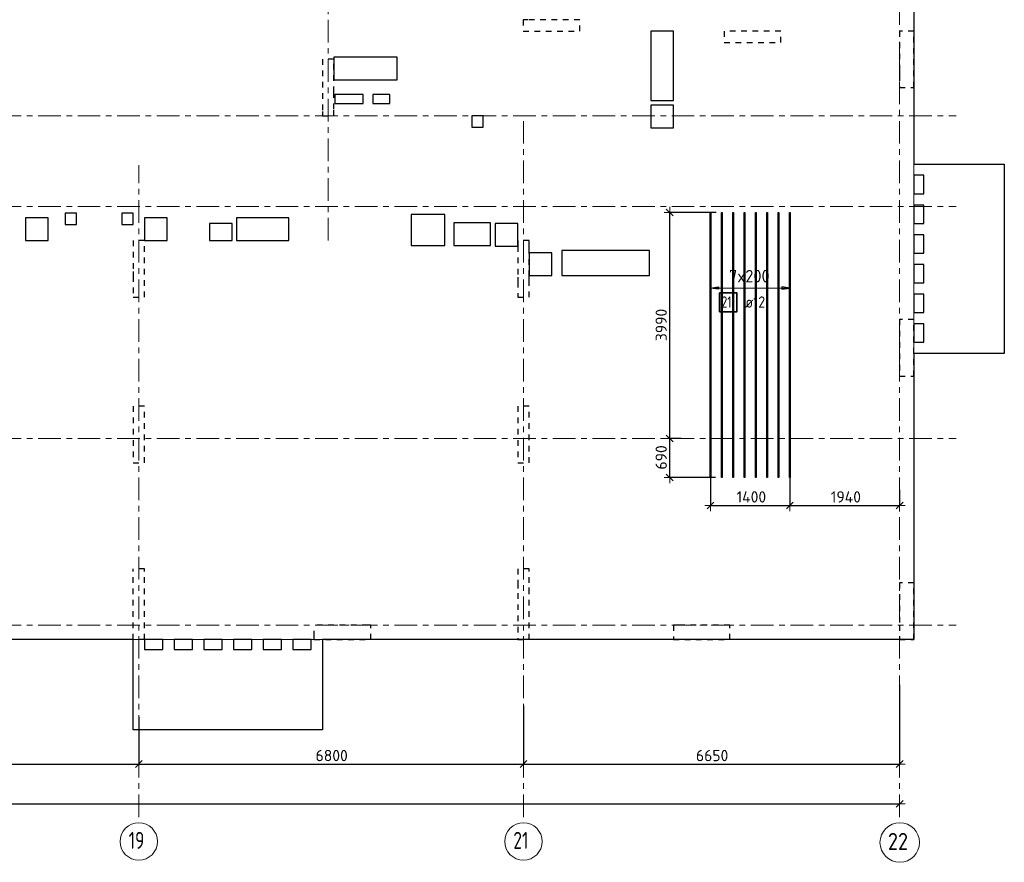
# Model space of a CAD drawing. Header units: metres. Extents: x -38 to 97, y -15 to 21.
# Tile 10 of 225: x 46 to 63, y -4 to 11. Entities that reach past the tile are written whole.
import ezdxf

# ---------------------------------------------------------------- set-up
doc = ezdxf.new("R2010")
doc.units = ezdxf.units.M
doc.header["$PDMODE"] = 65
for name, pattern in [('______11', [0.5, 0.4, -0.05, 0, -0.05]), ('______2', [0.0405, 0.03, -0.0105]), ('______5', [1.1, 0.8, -0.1, 0.1, -0.1])]:
    doc.linetypes.add(name, pattern=pattern)
for name, color, linetype, lineweight in [('XR$2$Осевая линия (1)', 7, '______5', 13), ('XR$2$Размерная линия (1)', 7, 'Continuous', 13), ('XR$5$Перекрытие (1)', 7, 'Continuous', 35), ('XR$5$Размерная линия (1)', 7, 'Continuous', 13)]:
    doc.layers.add(name, color=color, linetype=linetype, lineweight=lineweight)
doc.layers.add('XR$5$Арм.стержн.Доп. Арм ниж.зоны У', color=7, linetype='Continuous', lineweight=35, true_color=0x1cff1c)
doc.layers.add('XR$7$Стена_ бетон несущ.', color=7, linetype='Continuous', lineweight=70, true_color=0xb4b496)
doc.styles.add('ISOCPEUR', font='txt')
doc.dimstyles.new('DIMSTYLE_3', dxfattribs={"dimtxt": 0.2, "dimasz": 0.2, "dimexe": 0, "dimexo": 0, "dimgap": 0.1, "dimtad": 2, "dimdec": 0, "dimlfac": 1000, "dimrnd": 5, "dimzin": 12, "dimdsep": 46, "dimtxsty": 'ISOCPEUR', "dimblk1": 'ALL_ML_STRICH', "dimblk2": 'ALL_ML_STRICH', "dimsah": 1, "dimcen": 0, "dimclrd": 7, "dimclre": 256, "dimclrt": 7, "dimadec": 0, "dimazin": 0, "dimtfac": 1, "dimtdec": 0, "dimtix": 1, "dimtmove": 2, "dimatfit": 3, "dimfxl": 0, "dimtzin": 0, "dimlwd": 0, "dimlwe": -3, "dimarcsym": 0})

# ---------------------------------------------------------------- blocks, each defined once
blk = doc.blocks.new('ALL_ML_STRICH')
at = {"color": 0, "linetype": 'ByBlock', "lineweight": -2}
for p, q in [((-1, 0), (0.5, 0)), ((-0.3, -0.3), (0.3, 0.3)), ((0, -0.5), (0, 0.5))]:
    blk.add_line(p, q, dxfattribs=at)
blk = doc.blocks.new('*D12')
at = {"layer": 'DEFPOINTS', "color": 7, "linetype": 'Continuous', "lineweight": 13, "transparency": 33554687}
for p in [(0.5, -3.103), (0.5, -3.156), (61.6, -3.14)]:
    blk.add_point(p, dxfattribs=at)
at = {"layer": 'XR$2$Размерная линия (1)', "color": 9, "linetype": 'Continuous', "lineweight": -2, "true_color": 0xc7c7c7, "transparency": 33554687}
for p, q in [((0.5, -3.123), (0.5, -3.156)), ((61.6, -3.156), (61.6, -3.156))]:
    blk.add_line(p, q, dxfattribs=at)
at = {"layer": 'XR$2$Размерная линия (1)', "color": 7, "linetype": 'Continuous', "lineweight": -2, "transparency": 33554687}
blk.add_line((0.5, -3.156), (61.6, -3.156), dxfattribs=at)
at = {"layer": 'XR$2$Размерная линия (1)', "color": 7, "linetype": 'Continuous', "lineweight": 13, "transparency": 33554687, "xscale": 0.2, "yscale": 0.2, "zscale": 0.2, "rotation": 180}
blk.add_blockref('ALL_ML_STRICH', (0.5, -3.156), dxfattribs=at)
at = {"layer": 'XR$2$Размерная линия (1)', "color": 7, "linetype": 'Continuous', "lineweight": 13, "transparency": 33554687, "xscale": 0.2, "yscale": 0.2, "zscale": 0.2}
blk.add_blockref('ALL_ML_STRICH', (61.6, -3.156), dxfattribs=at)
at = {"layer": 'XR$2$Размерная линия (1)', "color": 7, "linetype": 'Continuous', "lineweight": 13, "transparency": 33554687, "insert": (31.1, -3.006), "char_height": 0.2, "width": 1, "attachment_point": 5, "style": 'ISOCPEUR'}
blk.add_mtext('\\A1;{61100}', dxfattribs=at)
blk = doc.blocks.new('*D23')
at = {"layer": 'DEFPOINTS', "color": 7, "linetype": 'Continuous', "lineweight": 13, "transparency": 33554687}
for p in [(41.45, -1.575), (48.15, -1.606), (41.45, -2.452)]:
    blk.add_point(p, dxfattribs=at)
at = {"layer": 'XR$2$Размерная линия (1)', "color": 9, "linetype": 'Continuous', "lineweight": -2, "true_color": 0xc7c7c7, "transparency": 33554687}
for p, q in [((41.45, -1.595), (41.45, -2.452)), ((48.15, -1.626), (48.15, -2.452))]:
    blk.add_line(p, q, dxfattribs=at)
at = {"layer": 'XR$2$Размерная линия (1)', "color": 7, "linetype": 'Continuous', "lineweight": -2, "transparency": 33554687}
blk.add_line((41.45, -2.452), (48.15, -2.452), dxfattribs=at)
at = {"layer": 'XR$2$Размерная линия (1)', "color": 7, "linetype": 'Continuous', "lineweight": 13, "transparency": 33554687, "xscale": 0.2, "yscale": 0.2, "zscale": 0.2, "rotation": 180}
blk.add_blockref('ALL_ML_STRICH', (41.45, -2.452), dxfattribs=at)
at = {"layer": 'XR$2$Размерная линия (1)', "color": 7, "linetype": 'Continuous', "lineweight": 13, "transparency": 33554687, "xscale": 0.2, "yscale": 0.2, "zscale": 0.2}
blk.add_blockref('ALL_ML_STRICH', (48.15, -2.452), dxfattribs=at)
at = {"layer": 'XR$2$Размерная линия (1)', "color": 7, "linetype": 'Continuous', "lineweight": 13, "transparency": 33554687, "insert": (44.81, -2.302), "char_height": 0.2, "width": 0.8, "attachment_point": 5, "style": 'ISOCPEUR'}
blk.add_mtext('\\A1;{6700}', dxfattribs=at)
blk = doc.blocks.new('*D24')
at = {"layer": 'DEFPOINTS', "color": 7, "linetype": 'Continuous', "lineweight": 13, "transparency": 33554687}
for p in [(54.95, -1.403), (48.15, -1.606), (48.15, -2.452)]:
    blk.add_point(p, dxfattribs=at)
at = {"layer": 'XR$2$Размерная линия (1)', "color": 9, "linetype": 'Continuous', "lineweight": -2, "true_color": 0xc7c7c7, "transparency": 33554687}
for p, q in [((54.95, -1.423), (54.95, -2.452)), ((48.15, -1.626), (48.15, -2.452))]:
    blk.add_line(p, q, dxfattribs=at)
at = {"layer": 'XR$2$Размерная линия (1)', "color": 7, "linetype": 'Continuous', "lineweight": -2, "transparency": 33554687}
blk.add_line((48.15, -2.452), (54.95, -2.452), dxfattribs=at)
at = {"layer": 'XR$2$Размерная линия (1)', "color": 7, "linetype": 'Continuous', "lineweight": 13, "transparency": 33554687, "xscale": 0.2, "yscale": 0.2, "zscale": 0.2, "rotation": 180}
blk.add_blockref('ALL_ML_STRICH', (48.15, -2.452), dxfattribs=at)
at = {"layer": 'XR$2$Размерная линия (1)', "color": 7, "linetype": 'Continuous', "lineweight": 13, "transparency": 33554687, "xscale": 0.2, "yscale": 0.2, "zscale": 0.2}
blk.add_blockref('ALL_ML_STRICH', (54.95, -2.452), dxfattribs=at)
at = {"layer": 'XR$2$Размерная линия (1)', "color": 7, "linetype": 'Continuous', "lineweight": 13, "transparency": 33554687, "insert": (51.56, -2.302), "char_height": 0.2, "width": 0.8, "attachment_point": 5, "style": 'ISOCPEUR'}
blk.add_mtext('\\A1;{6800}', dxfattribs=at)
blk = doc.blocks.new('*D25')
at = {"layer": 'DEFPOINTS', "color": 7, "linetype": 'Continuous', "lineweight": 13, "transparency": 33554687}
for p in [(61.6, -1.033), (54.95, -1.403), (54.95, -2.452)]:
    blk.add_point(p, dxfattribs=at)
at = {"layer": 'XR$2$Размерная линия (1)', "color": 9, "linetype": 'Continuous', "lineweight": -2, "true_color": 0xc7c7c7, "transparency": 33554687}
for p, q in [((61.6, -1.053), (61.6, -2.452)), ((54.95, -1.423), (54.95, -2.452))]:
    blk.add_line(p, q, dxfattribs=at)
at = {"layer": 'XR$2$Размерная линия (1)', "color": 7, "linetype": 'Continuous', "lineweight": -2, "transparency": 33554687}
blk.add_line((54.95, -2.452), (61.6, -2.452), dxfattribs=at)
at = {"layer": 'XR$2$Размерная линия (1)', "color": 7, "linetype": 'Continuous', "lineweight": 13, "transparency": 33554687, "xscale": 0.2, "yscale": 0.2, "zscale": 0.2, "rotation": 180}
blk.add_blockref('ALL_ML_STRICH', (54.95, -2.452), dxfattribs=at)
at = {"layer": 'XR$2$Размерная линия (1)', "color": 7, "linetype": 'Continuous', "lineweight": 13, "transparency": 33554687, "xscale": 0.2, "yscale": 0.2, "zscale": 0.2}
blk.add_blockref('ALL_ML_STRICH', (61.6, -2.452), dxfattribs=at)
at = {"layer": 'XR$2$Размерная линия (1)', "color": 7, "linetype": 'Continuous', "lineweight": 13, "transparency": 33554687, "insert": (58.285, -2.302), "char_height": 0.2, "width": 0.8, "attachment_point": 5, "style": 'ISOCPEUR'}
blk.add_mtext('\\A1;{6650}', dxfattribs=at)
blk = doc.blocks.new('*D596')
at = {"layer": 'DEFPOINTS', "color": 7, "linetype": 'Continuous', "lineweight": 13, "transparency": 33554687}
for p in [(57.757, 3.3), (57.535, 2.612), (58.362, 2.612)]:
    blk.add_point(p, dxfattribs=at)
at = {"layer": 'XR$5$Размерная линия (1)', "color": 9, "linetype": 'Continuous', "lineweight": -2, "true_color": 0xc7c7c7, "transparency": 33554687}
for p, q in [((57.737, 3.3), (57.535, 3.3)), ((58.342, 2.612), (57.535, 2.612))]:
    blk.add_line(p, q, dxfattribs=at)
at = {"layer": 'XR$5$Размерная линия (1)', "color": 7, "linetype": 'Continuous', "lineweight": -2, "transparency": 33554687}
blk.add_line((57.535, 2.612), (57.535, 3.3), dxfattribs=at)
at = {"layer": 'XR$5$Размерная линия (1)', "color": 7, "linetype": 'Continuous', "lineweight": 13, "transparency": 33554687, "xscale": 0.2, "yscale": 0.2, "zscale": 0.2}
for p, rotation in [((57.535, 3.3), 90), ((57.535, 2.612), 270)]:
    blk.add_blockref('ALL_ML_STRICH', p, dxfattribs=dict(at, rotation=rotation))
at = {"layer": 'XR$5$Размерная линия (1)', "color": 7, "linetype": 'Continuous', "lineweight": 13, "transparency": 33554687, "insert": (57.385, 2.966), "char_height": 0.2, "width": 0.6, "attachment_point": 5, "rotation": 90, "style": 'ISOCPEUR'}
blk.add_mtext('\\A1;{690}', dxfattribs=at)
blk = doc.blocks.new('*D597')
at = {"layer": 'DEFPOINTS', "color": 7, "linetype": 'Continuous', "lineweight": 13, "transparency": 33554687}
for p in [(58.377, 7.292), (57.535, 3.3), (57.757, 3.3)]:
    blk.add_point(p, dxfattribs=at)
at = {"layer": 'XR$5$Размерная линия (1)', "color": 9, "linetype": 'Continuous', "lineweight": -2, "true_color": 0xc7c7c7, "transparency": 33554687}
for p, q in [((58.357, 7.292), (57.535, 7.292)), ((57.737, 3.3), (57.535, 3.3))]:
    blk.add_line(p, q, dxfattribs=at)
at = {"layer": 'XR$5$Размерная линия (1)', "color": 7, "linetype": 'Continuous', "lineweight": -2, "transparency": 33554687}
blk.add_line((57.535, 3.3), (57.535, 7.292), dxfattribs=at)
at = {"layer": 'XR$5$Размерная линия (1)', "color": 7, "linetype": 'Continuous', "lineweight": 13, "transparency": 33554687, "xscale": 0.2, "yscale": 0.2, "zscale": 0.2}
for p, rotation in [((57.535, 7.292), 90), ((57.535, 3.3), 270)]:
    blk.add_blockref('ALL_ML_STRICH', p, dxfattribs=dict(at, rotation=rotation))
at = {"layer": 'XR$5$Размерная линия (1)', "color": 7, "linetype": 'Continuous', "lineweight": 13, "transparency": 33554687, "insert": (57.385, 5.306), "char_height": 0.2, "width": 0.8, "attachment_point": 5, "rotation": 90, "style": 'ISOCPEUR'}
blk.add_mtext('\\A1;{3990}', dxfattribs=at)
blk = doc.blocks.new('*D604')
at = {"layer": 'DEFPOINTS', "color": 7, "linetype": 'Continuous', "lineweight": 13, "transparency": 33554687}
for p in [(58.258, 2.675), (59.658, 2.649), (58.258, 2.118)]:
    blk.add_point(p, dxfattribs=at)
at = {"layer": 'XR$5$Размерная линия (1)', "color": 9, "linetype": 'Continuous', "lineweight": -2, "true_color": 0xc7c7c7, "transparency": 33554687}
for p, q in [((58.258, 2.655), (58.258, 2.118)), ((59.658, 2.629), (59.658, 2.118))]:
    blk.add_line(p, q, dxfattribs=at)
at = {"layer": 'XR$5$Размерная линия (1)', "color": 7, "linetype": 'Continuous', "lineweight": -2, "transparency": 33554687}
blk.add_line((58.258, 2.118), (59.658, 2.118), dxfattribs=at)
at = {"layer": 'XR$5$Размерная линия (1)', "color": 7, "linetype": 'Continuous', "lineweight": 13, "transparency": 33554687, "xscale": 0.2, "yscale": 0.2, "zscale": 0.2, "rotation": 180}
blk.add_blockref('ALL_ML_STRICH', (58.258, 2.118), dxfattribs=at)
at = {"layer": 'XR$5$Размерная линия (1)', "color": 7, "linetype": 'Continuous', "lineweight": 13, "transparency": 33554687, "xscale": 0.2, "yscale": 0.2, "zscale": 0.2}
blk.add_blockref('ALL_ML_STRICH', (59.658, 2.118), dxfattribs=at)
at = {"layer": 'XR$5$Размерная линия (1)', "color": 7, "linetype": 'Continuous', "lineweight": 13, "transparency": 33554687, "insert": (58.978, 2.268), "char_height": 0.2, "width": 0.8, "attachment_point": 5, "style": 'ISOCPEUR'}
blk.add_mtext('\\A1;{1400}', dxfattribs=at)
blk = doc.blocks.new('*D605')
at = {"layer": 'DEFPOINTS', "color": 7, "linetype": 'Continuous', "lineweight": 13, "transparency": 33554687}
for p in [(59.658, 2.649), (61.6, 2.416), (59.658, 2.118)]:
    blk.add_point(p, dxfattribs=at)
at = {"layer": 'XR$5$Размерная линия (1)', "color": 9, "linetype": 'Continuous', "lineweight": -2, "true_color": 0xc7c7c7, "transparency": 33554687}
for p, q in [((59.658, 2.629), (59.658, 2.118)), ((61.6, 2.396), (61.6, 2.118))]:
    blk.add_line(p, q, dxfattribs=at)
at = {"layer": 'XR$5$Размерная линия (1)', "color": 7, "linetype": 'Continuous', "lineweight": -2, "transparency": 33554687}
blk.add_line((59.658, 2.118), (61.6, 2.118), dxfattribs=at)
at = {"layer": 'XR$5$Размерная линия (1)', "color": 7, "linetype": 'Continuous', "lineweight": 13, "transparency": 33554687, "xscale": 0.2, "yscale": 0.2, "zscale": 0.2, "rotation": 180}
blk.add_blockref('ALL_ML_STRICH', (59.658, 2.118), dxfattribs=at)
at = {"layer": 'XR$5$Размерная линия (1)', "color": 7, "linetype": 'Continuous', "lineweight": 13, "transparency": 33554687, "xscale": 0.2, "yscale": 0.2, "zscale": 0.2}
blk.add_blockref('ALL_ML_STRICH', (61.6, 2.118), dxfattribs=at)
at = {"layer": 'XR$5$Размерная линия (1)', "color": 7, "linetype": 'Continuous', "lineweight": 13, "transparency": 33554687, "insert": (60.649, 2.268), "char_height": 0.2, "width": 0.8, "attachment_point": 5, "style": 'ISOCPEUR'}
blk.add_mtext('\\A1;{1940}', dxfattribs=at)

msp = doc.modelspace()

# ---------------------------------------------------------------- linework, layer by layer
at = {"layer": 'XR$2$Осевая линия (1)', "color": 253, "linetype": '______11', "lineweight": 13, "true_color": 0xa0a0a0, "transparency": 33554687}
for p, q in [((51.5, 6.8), (51.5, 19.78)), ((61.6, -3.39), (61.6, 19.78)), ((-2.63, 9), (62.6, 9)), ((54.95, -3.39), (54.95, 8.98)), ((48.15, -3.39), (48.15, 8.13)), ((-2.63, 7.4), (62.6, 7.4)), ((-2.63, 3.3), (62.6, 3.3)), ((-2.63, 0), (62.6, 0))]:
    msp.add_line(p, q, dxfattribs=at)
at = {"layer": 'XR$2$Осевая линия (1)', "color": 7, "linetype": 'Continuous', "lineweight": 13, "transparency": 33554687}
for centre, radius in [((48.1504, -3.8199), 0.3304), ((54.9504, -3.8199), 0.3304), ((61.6018, -3.8388), 0.3493)]:
    msp.add_circle(centre, radius, dxfattribs=at)
at = {"layer": 'XR$5$Арм.стержн.Доп. Арм ниж.зоны У', "color": 253, "linetype": 'Continuous', "lineweight": -3, "true_color": 0xa0a0a0, "transparency": 33554687}
for p, q in [((58.2578, 5.9592), (58.2578, 6.0592)), ((58.2578, 5.9592), (58.2578, 5.8592)), ((59.6578, 5.9592), (59.6578, 6.0592)), ((59.6578, 5.9592), (59.6578, 5.8592))]:
    msp.add_line(p, q, dxfattribs=at)
at = {"layer": 'XR$5$Арм.стержн.Доп. Арм ниж.зоны У', "color": 7, "linetype": 'Continuous', "lineweight": 25, "transparency": 33554687}
for p, q in [((58.2578, 5.9592), (58.3978, 5.9792)), ((58.3978, 5.9392), (58.2578, 5.9592)), ((58.3978, 5.9792), (58.3978, 5.9392)), ((59.6578, 5.9592), (59.5178, 5.9792)), ((59.5178, 5.9792), (59.5178, 5.9392)), ((59.5178, 5.9392), (59.6578, 5.9592))]:
    msp.add_line(p, q, dxfattribs=at)
at = {"layer": 'XR$5$Арм.стержн.Доп. Арм ниж.зоны У', "color": 7, "linetype": 'Continuous', "lineweight": 13, "transparency": 33554687}
for p, q in [((58.2578, 5.9592), (58.2578, 5.9592)), ((59.6578, 5.9592), (59.6578, 5.9592))]:
    msp.add_line(p, q, dxfattribs=at)
at = {"layer": 'XR$5$Арм.стержн.Доп. Арм ниж.зоны У', "color": 34, "linetype": 'Continuous', "lineweight": 25, "transparency": 33554687}
for points in [[(58.2518, 2.6122), (58.2518, 7.2922), (58.2638, 7.2922), (58.2638, 2.6122), (58.2518, 2.6122)], [(58.4518, 2.6122), (58.4518, 7.2922), (58.4638, 7.2922), (58.4638, 2.6122), (58.4518, 2.6122)], [(58.6518, 2.6122), (58.6518, 7.2922), (58.6638, 7.2922), (58.6638, 2.6122), (58.6518, 2.6122)], [(58.8518, 2.6122), (58.8518, 7.2922), (58.8638, 7.2922), (58.8638, 2.6122), (58.8518, 2.6122)], [(59.0518, 2.6122), (59.0518, 7.2922), (59.0638, 7.2922), (59.0638, 2.6122), (59.0518, 2.6122)], [(59.2518, 2.6122), (59.2518, 7.2922), (59.2638, 7.2922), (59.2638, 2.6122), (59.2518, 2.6122)], [(59.4518, 2.6122), (59.4518, 7.2922), (59.4638, 7.2922), (59.4638, 2.6122), (59.4518, 2.6122)], [(59.6518, 2.6122), (59.6518, 7.2922), (59.6638, 7.2922), (59.6638, 2.6122), (59.6518, 2.6122)]]:
    msp.add_lwpolyline(points, dxfattribs=at)
at = {"layer": 'XR$5$Арм.стержн.Доп. Арм ниж.зоны У', "color": 7, "linetype": 'Continuous', "lineweight": 13, "transparency": 33554687}
msp.add_lwpolyline([(58.2578, 5.9592), (58.3848, 5.9592), (58.3848, 5.9592), (59.6578, 5.9592)], dxfattribs=at)
at = {"layer": 'XR$5$Арм.стержн.Доп. Арм ниж.зоны У', "color": 7, "linetype": 'Continuous', "lineweight": 35, "transparency": 33554687}
msp.add_lwpolyline([(58.4163, 5.5384), (58.723, 5.5384), (58.723, 5.8717), (58.4163, 5.8717), (58.4163, 5.5384)], dxfattribs=at)
at = {"layer": 'XR$5$Перекрытие (1)', "color": 7, "linetype": 'Continuous', "lineweight": 25, "transparency": 33554687}
for p, q in [((61.85, 16.6502), (61.85, 8.1502)), ((57.2005, 10.5002), (57.2005, 9.2702)), ((57.6005, 10.5002), (57.2005, 10.5002)), ((57.6005, 9.2702), (57.6005, 10.5002)), ((51.6, 10.0404), (51.6, 9.6404)), ((52.72, 10.0404), (51.6, 10.0404)), ((52.72, 9.6404), (52.72, 10.0404)), ((51.6, 9.6404), (52.72, 9.6404)), ((51.6156, 9.3795), (51.6156, 9.2195)), ((52.1156, 9.3795), (51.6156, 9.3795)), ((52.1156, 9.2195), (52.1156, 9.3795)), ((52.2856, 9.3795), (52.2856, 9.2195)), ((52.5856, 9.3795), (52.2856, 9.3795)), ((52.5856, 9.2195), (52.5856, 9.3795)), ((57.2005, 9.2702), (57.6005, 9.2702)), ((51.6156, 9.2195), (52.1156, 9.2195)), ((52.2856, 9.2195), (52.5856, 9.2195)), ((57.6005, 9.1893), (57.2005, 9.1892)), ((57.2005, 9.1892), (57.2005, 8.7892)), ((57.6005, 8.7893), (57.6005, 9.1893)), ((54.24, 9.0003), (54.04, 9.0002)), ((54.04, 9.0002), (54.04, 8.8002)), ((54.24, 8.8003), (54.24, 9.0003)), ((54.04, 8.8002), (54.24, 8.8003)), ((57.2005, 8.7892), (57.6005, 8.7893)), ((61.85, 8.1502), (62.03, 8.1502)), ((62.03, 8.1502), (63.45, 8.1502)), ((63.45, 8.1502), (63.45, 4.8002)), ((62.03, 7.9502), (61.85, 7.9502)), ((61.85, 7.9502), (61.85, 7.6252)), ((62.03, 7.6252), (62.03, 7.9502)), ((61.85, 7.6252), (62.03, 7.6252)), ((62.03, 7.4252), (61.85, 7.4252)), ((61.85, 7.4252), (61.85, 7.1002)), ((62.03, 7.1002), (62.03, 7.4252)), ((46.15, 7.2002), (46.15, 6.8002)), ((46.55, 7.2002), (46.15, 7.2002)), ((46.55, 6.8002), (46.55, 7.2002)), ((47.0502, 7.2803), (46.8502, 7.2802)), ((46.8502, 7.2802), (46.8502, 7.0802)), ((47.0502, 7.0803), (47.0502, 7.2803)), ((48.0502, 7.2803), (47.8502, 7.2802)), ((47.8502, 7.2802), (47.8502, 7.0802)), ((48.0502, 7.0803), (48.0502, 7.2803)), ((48.25, 7.2002), (48.25, 6.8002)), ((48.65, 7.2002), (48.25, 7.2002)), ((48.65, 6.8002), (48.65, 7.2002)), ((49.88, 7.2002), (49.88, 6.8002)), ((50.8, 7.2002), (49.88, 7.2002)), ((50.8, 6.8002), (50.8, 7.2002)), ((52.963, 7.2601), (52.963, 6.7101)), ((53.563, 7.2601), (52.963, 7.2601)), ((53.563, 6.7101), (53.563, 7.2601)), ((46.8502, 7.0802), (47.0502, 7.0803)), ((47.8502, 7.0802), (48.0502, 7.0803)), ((49.4, 7.1002), (49.4, 6.8002)), ((49.8, 7.1002), (49.4, 7.1002)), ((49.8, 6.8002), (49.8, 7.1002)), ((53.72, 7.1102), (53.72, 6.7102)), ((54.37, 7.1102), (53.72, 7.1102)), ((54.37, 6.7102), (54.37, 7.1102)), ((54.4501, 7.1002), (54.4501, 6.7002)), ((54.8501, 7.1002), (54.4501, 7.1002)), ((54.8501, 6.7002), (54.8501, 7.1002)), ((61.85, 7.1002), (62.03, 7.1002)), ((46.15, 6.8002), (46.55, 6.8002)), ((48.25, 6.8002), (48.65, 6.8002)), ((49.4, 6.8002), (49.8, 6.8002)), ((49.88, 6.8002), (50.8, 6.8002)), ((62.03, 6.9002), (61.85, 6.9002)), ((61.85, 6.9002), (61.85, 6.5752)), ((62.03, 6.5752), (62.03, 6.9002)), ((52.963, 6.7101), (53.563, 6.7101)), ((53.72, 6.7102), (54.37, 6.7102)), ((54.4501, 6.7002), (54.8501, 6.7002)), ((55.63, 6.6202), (55.63, 6.1802)), ((57.18, 6.6202), (55.63, 6.6202)), ((57.18, 6.1802), (57.18, 6.6202)), ((55.45, 6.5803), (55.05, 6.5802)), ((55.05, 6.5802), (55.05, 6.1802)), ((55.45, 6.1803), (55.45, 6.5803)), ((61.85, 6.5752), (62.03, 6.5752)), ((62.03, 6.3752), (61.85, 6.3752)), ((61.85, 6.3752), (61.85, 6.0502)), ((62.03, 6.0502), (62.03, 6.3752)), ((55.05, 6.1802), (55.45, 6.1803)), ((55.63, 6.1802), (57.18, 6.1802)), ((61.85, 6.0502), (62.03, 6.0502)), ((61.85, 5.8502), (61.85, 5.5252)), ((62.03, 5.8502), (61.85, 5.8502)), ((62.03, 5.5252), (62.03, 5.8502)), ((61.85, 5.5252), (62.03, 5.5252)), ((62.03, 5.3252), (61.85, 5.3252)), ((61.85, 5.3252), (61.85, 5.0002)), ((62.03, 5.0002), (62.03, 5.3252)), ((61.85, 5.0002), (62.03, 5.0002)), ((61.85, 4.8002), (61.85, -0.2498)), ((62.03, 4.8002), (61.85, 4.8002)), ((63.45, 4.8002), (62.03, 4.8002)), ((48.05, -0.2498), (44.7, -0.2498)), ((48.05, -0.4298), (48.05, -0.2498)), ((48.25, -0.2498), (48.25, -0.4298)), ((48.575, -0.2498), (48.25, -0.2498)), ((48.575, -0.4298), (48.575, -0.2498)), ((48.775, -0.2498), (48.775, -0.4298)), ((49.1, -0.2498), (48.775, -0.2498)), ((49.1, -0.4298), (49.1, -0.2498)), ((49.3, -0.2498), (49.3, -0.4298)), ((49.625, -0.2498), (49.3, -0.2498)), ((49.625, -0.4298), (49.625, -0.2498)), ((49.825, -0.2498), (49.825, -0.4298)), ((50.15, -0.2498), (49.825, -0.2498)), ((50.15, -0.4298), (50.15, -0.2498)), ((50.35, -0.2498), (50.35, -0.4298)), ((50.675, -0.2498), (50.35, -0.2498)), ((50.675, -0.4298), (50.675, -0.2498)), ((50.875, -0.2498), (50.875, -0.4298)), ((51.2, -0.2498), (50.875, -0.2498)), ((51.2, -0.4298), (51.2, -0.2498)), ((61.85, -0.2498), (51.4, -0.2498)), ((51.4, -0.2498), (51.4, -0.4298)), ((48.05, -1.8498), (48.05, -0.4298)), ((48.25, -0.4298), (48.575, -0.4298)), ((48.775, -0.4298), (49.1, -0.4298)), ((49.3, -0.4298), (49.625, -0.4298)), ((49.825, -0.4298), (50.15, -0.4298)), ((50.35, -0.4298), (50.675, -0.4298)), ((50.875, -0.4298), (51.2, -0.4298)), ((51.4, -0.4298), (51.4, -1.8498)), ((51.4, -1.8498), (48.05, -1.8498))]:
    msp.add_line(p, q, dxfattribs=at)
at = {"layer": 'XR$5$Перекрытие (1)', "color": 7, "linetype": '______2', "lineweight": 18, "transparency": 33554687}
for p, q in [((61.85, 7.9502), (61.85, 8.1502)), ((61.85, 8.1502), (61.85, 7.9502)), ((61.85, 7.4252), (61.85, 7.6252)), ((61.85, 7.6252), (61.85, 7.4252)), ((61.85, 6.9002), (61.85, 7.1002)), ((61.85, 7.1002), (61.85, 6.9002)), ((61.85, 6.3752), (61.85, 6.5752)), ((61.85, 6.5752), (61.85, 6.3752)), ((61.85, 6.0502), (61.85, 5.8502)), ((61.85, 5.8502), (61.85, 6.0502)), ((61.85, 5.3252), (61.85, 5.5252)), ((61.85, 5.5252), (61.85, 5.3252)), ((61.85, 5.0002), (61.85, 4.8002)), ((61.85, 4.8002), (61.85, 5.0002)), ((48.05, -0.2498), (48.25, -0.2498)), ((48.25, -0.2498), (48.05, -0.2498)), ((48.575, -0.2498), (48.775, -0.2498)), ((48.775, -0.2498), (48.575, -0.2498)), ((49.1, -0.2498), (49.3, -0.2498)), ((49.3, -0.2498), (49.1, -0.2498)), ((49.625, -0.2498), (49.825, -0.2498)), ((49.825, -0.2498), (49.625, -0.2498)), ((50.15, -0.2498), (50.35, -0.2498)), ((50.35, -0.2498), (50.15, -0.2498)), ((50.675, -0.2498), (50.875, -0.2498)), ((50.875, -0.2498), (50.675, -0.2498)), ((51.4, -0.2498), (51.2, -0.2498)), ((51.2, -0.2498), (51.4, -0.2498))]:
    msp.add_line(p, q, dxfattribs=at)
at = {"layer": 'XR$7$Стена_ бетон несущ.', "color": 253, "linetype": '______2', "lineweight": -3, "true_color": 0xa0a0a0, "transparency": 33554687}
for p, q in [((55.025, 10.7), (54.945, 10.7)), ((54.945, 10.7), (54.945, 10.5)), ((55.945, 10.7), (55.025, 10.7)), ((55.945, 10.5), (55.945, 10.7)), ((54.945, 10.5), (55.945, 10.5)), ((59.4996, 10.5), (58.4996, 10.5)), ((58.4996, 10.5), (58.4996, 10.3)), ((59.4996, 10.3), (59.4996, 10.5)), ((61.6, 10.5), (61.6, 10.3)), ((61.85, 10.5), (61.6, 10.5)), ((61.85, 9.5), (61.85, 10.5)), ((58.4996, 10.3), (59.4996, 10.3)), ((61.6, 10.3), (61.6, 9.8)), ((51.4, 10), (51.4, 9.08)), ((51.6, 10), (51.4, 10)), ((51.6, 9.6201), (51.6, 10)), ((61.6, 9.8), (61.6, 9.72)), ((51.6, 9.4201), (51.6, 9.6201)), ((61.6, 9.72), (61.6, 9.5)), ((51.6, 9.12), (51.6, 9.4201)), ((61.6, 9.5), (61.85, 9.5)), ((51.4, 9.08), (51.4, 9)), ((51.6, 9), (51.6, 9.12)), ((51.4, 9), (51.6, 9)), ((48.25, 6.8), (48.05, 6.8)), ((48.05, 6.8), (48.05, 6.6)), ((48.25, 6.6), (48.25, 6.8)), ((55.05, 6.8), (54.85, 6.8)), ((54.85, 6.8), (54.85, 6.7)), ((55.05, 6.6999), (55.05, 6.8)), ((54.85, 6.7), (54.85, 6.5)), ((55.05, 6.6199), (55.05, 6.6999)), ((55.05, 6.1699), (55.05, 6.6199)), ((48.05, 6.6), (48.05, 6.25)), ((48.25, 5.8), (48.25, 6.6)), ((54.85, 6.5), (54.85, 6.15)), ((48.05, 6.25), (48.05, 6.17)), ((48.05, 6.17), (48.05, 5.8)), ((54.85, 6.15), (54.85, 6.07)), ((55.05, 6.0899), (55.05, 6.1699)), ((54.85, 6.07), (54.85, 5.8)), ((55.05, 5.8), (55.05, 6.0899)), ((48.05, 5.8), (48.25, 5.8)), ((54.85, 5.8), (55.05, 5.8)), ((61.6, 5.4), (61.6, 4.4)), ((61.85, 5.4), (61.6, 5.4)), ((61.85, 4.4), (61.85, 5.4)), ((61.6, 4.4), (61.85, 4.4)), ((48.25, 3.87), (48.05, 3.87)), ((48.05, 3.87), (48.05, 2.87)), ((48.25, 2.87), (48.25, 3.87)), ((55.05, 3.87), (54.85, 3.87)), ((54.85, 3.87), (54.85, 2.87)), ((55.05, 2.87), (55.05, 3.87)), ((48.05, 2.87), (48.25, 2.87)), ((54.85, 2.87), (55.05, 2.87)), ((48.25, 1), (48.05, 1)), ((48.05, -0.25), (48.05, 1)), ((48.25, -0.25), (48.25, 1)), ((55.05, 1), (54.85, 1)), ((54.85, 1), (54.85, 0.75)), ((55.05, 0.75), (55.05, 1)), ((54.85, 0.75), (54.85, 0.57)), ((55.05, 0.57), (55.05, 0.75)), ((61.6, 0.75), (61.6, 0)), ((61.85, 0.75), (61.6, 0.75)), ((61.85, -0.25), (61.85, 0.75)), ((54.85, 0.57), (54.85, -0.25)), ((55.05, -0.25), (55.05, 0.57)), ((51.2497, -0.2), (51.2497, 0)), ((52.1998, 0), (51.2497, 0)), ((52.25, 0), (52.1998, 0)), ((52.25, -0.25), (52.25, 0)), ((57.7002, 0), (57.6, 0)), ((57.6, 0), (57.6, -0.25)), ((58.6002, 0), (57.7002, 0)), ((58.6002, -0.25), (58.6002, 0)), ((61.6, 0), (61.6, -0.25)), ((48.25, -0.25), (48.05, -0.25)), ((51.2497, -0.25), (51.2497, -0.2)), ((51.2497, -0.25), (52.25, -0.25)), ((54.85, -0.25), (55.05, -0.25)), ((57.6, -0.25), (58.6002, -0.25)), ((61.6, -0.25), (61.85, -0.25))]:
    msp.add_line(p, q, dxfattribs=at)

# ---------------------------------------------------------------- texts
at = {"layer": 'XR$2$Осевая линия (1)', "color": 7, "linetype": 'Continuous', "lineweight": 13, "transparency": 33554687, "char_height": 0.3, "attachment_point": 7, "style": 'ISOCPEUR'}
for s, insert, width in [('\\W0.75;19', (47.9704, -3.9504), 0.472281), ('\\W0.75;21', (54.7704, -3.9504), 0.472281), ('\\W0.87;22', (61.3918, -3.9693), 0.550812)]:
    msp.add_mtext(s, dxfattribs=dict(at, insert=insert, width=width))
at = {"layer": 'XR$5$Арм.стержн.Доп. Арм ниж.зоны У', "color": 7, "linetype": 'Continuous', "lineweight": 13, "transparency": 33554687, "insert": (58.5838, 6.0592), "char_height": 0.22, "width": 0.873359, "attachment_point": 7, "style": 'ISOCPEUR'}
msp.add_mtext('\\W0.95;7x200', dxfattribs=at)
at = {"layer": 'XR$5$Арм.стержн.Доп. Арм ниж.зоны У', "color": 7, "linetype": 'Continuous', "lineweight": 25, "transparency": 33554687, "char_height": 0.2, "attachment_point": 7, "style": 'ISOCPEUR'}
for s, insert, width in [('\\W0.75;21', (58.4497, 5.6117), 0.314854), ('\\W0.89; ø12 ', (58.7563, 5.6117), 0.749105)]:
    msp.add_mtext(s, dxfattribs=dict(at, insert=insert, width=width))

# ---------------------------------------------------------------- dimensions: what is measured, and where the dimension line sits
at = {"layer": 'XR$2$Размерная линия (1)', "color": 7, "linetype": 'Continuous', "lineweight": 13, "transparency": 33554687}
for base, p1, p2, picture, middle in [((61.6, -2.452), (54.95, -1.4227), (61.6, -1.053), '*D25', (58.285, -2.302)), ((54.95, -2.452), (48.15, -1.6259), (54.95, -1.4227), '*D24', (51.56, -2.302)), ((48.15, -2.452), (41.45, -1.5948), (48.15, -1.6259), '*D23', (44.81, -2.302)), ((61.6, -3.1563), (0.5, -3.1233), (61.6, -3.1563), '*D12', (31.1, -3.0063))]:
    dim = msp.add_linear_dim(base=base, p1=p1, p2=p2, dimstyle='DIMSTYLE_3', override={"dimpost": '<>', "dimclrd": 7, "dimclre": 9, "dimclrt": 7, "dimlwd": 0, "dimlwe": 65533}, dxfattribs=at)
    dim.commit()
    dim.dimension.update_dxf_attribs({"geometry": picture, "text_midpoint": middle, "dimtype": 160})
at = {"layer": 'XR$5$Размерная линия (1)', "color": 7, "linetype": 'Continuous', "lineweight": 13, "transparency": 33554687}
for base, p1, p2, picture, middle in [((57.5348, 7.2922), (57.7368, 3.3), (58.3568, 7.2922), '*D597', (57.3848, 5.3061)), ((57.5348, 3.3), (58.3422, 2.6122), (57.7368, 3.3), '*D596', (57.3848, 2.9661))]:
    dim = msp.add_linear_dim(base=base, p1=p1, p2=p2, angle=90, dimstyle='DIMSTYLE_3', override={"dimpost": '<>', "dimclrd": 7, "dimclre": 9, "dimclrt": 7, "dimlwd": 0, "dimlwe": 65533}, dxfattribs=at)
    dim.commit()
    dim.dimension.update_dxf_attribs({"geometry": picture, "text_midpoint": middle, "dimtype": 160})
for base, p1, p2, picture, middle in [((59.6578, 2.1179), (58.2578, 2.6554), (59.6578, 2.6293), '*D604', (58.9778, 2.2679)), ((61.6, 2.1179), (59.6578, 2.6293), (61.6, 2.3962), '*D605', (60.6489, 2.2679))]:
    dim = msp.add_linear_dim(base=base, p1=p1, p2=p2, dimstyle='DIMSTYLE_3', override={"dimpost": '<>', "dimclrd": 7, "dimclre": 9, "dimclrt": 7, "dimlwd": 0, "dimlwe": 65533}, dxfattribs=at)
    dim.commit()
    dim.dimension.update_dxf_attribs({"geometry": picture, "text_midpoint": middle, "dimtype": 160})

doc.saveas('drawing.dxf')
